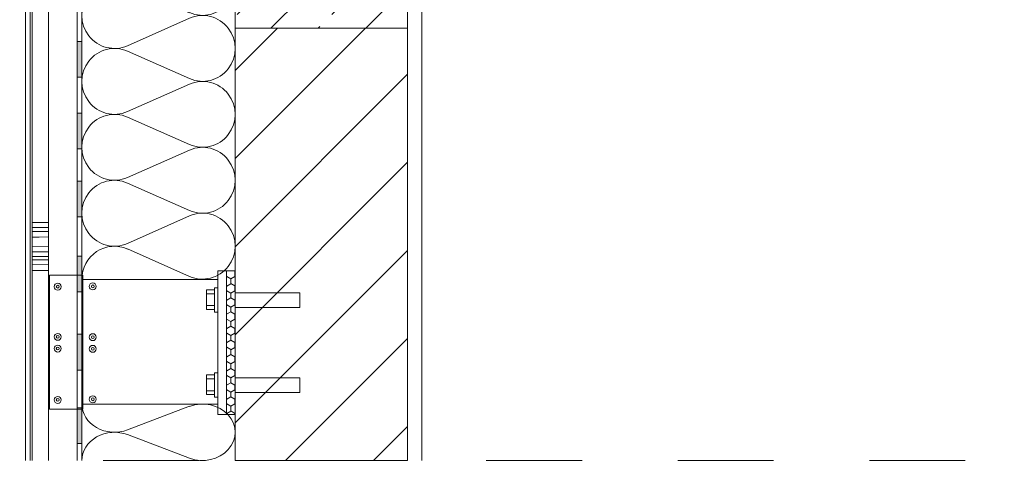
# Model space of a CAD drawing. Extents: x 5465377 to 5465550, y 5925276 to 5925338.
# Tile 114 of 182: x 5465428.936 to 5465429.964, y 5925321.624 to 5925322.087. Entities that reach past the tile are written whole.
import ezdxf

# ---------------------------------------------------------------- set-up
doc = ezdxf.new("R2010")
doc.units = 0
doc.header["$MEASUREMENT"] = 0
doc.linetypes.add('Dashed_line', pattern=[0.0375, 0.025, -0.0125])
for name, color, linetype, lineweight in [('0_Nr_Pióra__1', 7, 'Continuous', 13), ('0_Nr_Pióra__141', 7, 'Continuous', 0), ('_ARCH_Projekt_Nr_pióra__141_Nr_Pióra__141', 7, 'Continuous', 0), ('_ARCH_Projekt_Nr_pióra__141_Nr_Pióra__7', 7, 'Continuous', 35), ('_ARCH_Projekt_Nr_pióra__167_Nr_Pióra__141', 7, 'Continuous', 0), ('_ARCH_Sciany_Nr_Pióra__1', 7, 'Continuous', 13), ('_ARCH_Sciany_Nr_Pióra__141', 7, 'Continuous', 0), ('_Elektryka_mapa_opis_Nr_pióra__141_Nr_Pióra__141', 7, 'Continuous', 0), ('GSSKOA_O_Nr_Pióra__141_Nr_Pióra__141', 7, 'Continuous', 0), ('WM_Nr_pióra__141_Nr_Pióra__141', 7, 'Continuous', 0), ('zzz_stropy_Nr_pióra__141_Nr_Pióra__141', 7, 'Continuous', 0), ('zzz_stropy_Nr_pióra__254_Nr_Pióra__141', 7, 'Continuous', 0)]:
    doc.layers.add(name, color=color, linetype=linetype, lineweight=lineweight)

# ---------------------------------------------------------------- blocks, each defined once
blk = doc.blocks.new('Izolacja cieplna 12_629', base_point=(5465429.0007, 5925321.8164))
at = {"layer": 'GSSKOA_O_Nr_Pióra__141_Nr_Pióra__141', "linetype": 'Continuous'}
for p, q in [((5465429.0484, 5925322.2667), (5465429.113, 5925322.2953)), ((5465429.113, 5925322.2323), (5465429.0484, 5925322.2609)), ((5465429.0484, 5925322.1979), (5465429.113, 5925322.2265)), ((5465429.113, 5925322.1635), (5465429.0484, 5925322.1921)), ((5465429.0484, 5925322.129), (5465429.113, 5925322.1577)), ((5465429.113, 5925322.0946), (5465429.0484, 5925322.1233)), ((5465429.0484, 5925322.0602), (5465429.113, 5925322.0888)), ((5465429.113, 5925322.0258), (5465429.0484, 5925322.0544)), ((5465429.0484, 5925321.9914), (5465429.113, 5925322.02)), ((5465429.113, 5925321.957), (5465429.0484, 5925321.9856)), ((5465429.0484, 5925321.9226), (5465429.113, 5925321.9512)), ((5465429.113, 5925321.8882), (5465429.0484, 5925321.9168)), ((5465429.0484, 5925321.8537), (5465429.113, 5925321.8824)), ((5465429.113, 5925321.8193), (5465429.0484, 5925321.848))]:
    blk.add_line(p, q, dxfattribs=at)
for centre, start_param, end_param in [((5465429.1267, 5925322.2638), 2.728799, 6.695979), ((5465429.0347, 5925322.2982), 1.570796, 3.554385), ((5465429.0347, 5925322.2294), 5.870392, 9.837571), ((5465429.1267, 5925322.195), 2.728799, 6.695979), ((5465429.0347, 5925322.1606), 5.870392, 9.837571), ((5465429.1267, 5925322.1262), 2.728799, 6.695979), ((5465429.0347, 5925322.0917), 5.870392, 9.837571), ((5465429.1267, 5925322.0573), 2.728799, 6.695979), ((5465429.0347, 5925322.0229), 5.870392, 9.837571), ((5465429.1267, 5925321.9885), 2.728799, 6.695979), ((5465429.0347, 5925321.9541), 5.870392, 9.837571), ((5465429.1267, 5925321.9197), 2.728799, 6.695979), ((5465429.0347, 5925321.8853), 5.870392, 9.837571), ((5465429.1267, 5925321.8509), 2.728799, 6.695979), ((5465429.0347, 5925321.8164), 5.870392, 7.853982)]:
    blk.add_ellipse(centre, major_axis=(0, 0.0344), ratio=0.988862, start_param=start_param, end_param=end_param, dxfattribs=at)
blk = doc.blocks.new('Izolacja cieplna 12_632', base_point=(5465429.0007, 5925321.6271))
at = {"layer": 'GSSKOA_O_Nr_Pióra__141_Nr_Pióra__141', "linetype": 'Continuous'}
for p, q in [((5465429.0484, 5925321.6591), (5465429.113, 5925321.6837)), ((5465429.113, 5925321.6296), (5465429.0484, 5925321.6542))]:
    blk.add_line(p, q, dxfattribs=at)
for centre, start_param, end_param in [((5465429.0347, 5925321.6861), 6.283185, 8.266774), ((5465429.1267, 5925321.6566), 1.158003, 5.125183), ((5465429.0347, 5925321.6271), 4.299596, 6.283185)]:
    blk.add_ellipse(centre, major_axis=(-0.034, 0), ratio=0.866849, start_param=start_param, end_param=end_param, dxfattribs=at)

msp = doc.modelspace()

# ---------------------------------------------------------------- hatches: boundary and pattern name
at = {"layer": '0_Nr_Pióra__141', "linetype": 'Continuous'}
h = msp.add_hatch(dxfattribs=at)
h.set_pattern_fill('Beton_zbrojony2', color=256, style=0, pattern_type=2)
h.set_pattern_definition([(45, (5464021.33072, 5925651.47357), (-0.0494974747, 0.0494974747), []), (45, (5464021.305974, 5925651.49832), (-0.0494974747, 0.0494974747), [0.0525, -0.0175])])
h.paths.add_polyline_path([(5465429.3407, 5925322.0785), (5465429.1607, 5925322.0785), (5465429.1607, 5925322.2585), (5465429.3407, 5925322.2585)], flags=0)
at = {"layer": '_ARCH_Projekt_Nr_pióra__141_Nr_Pióra__7', "linetype": 'Continuous'}
for points in [[(5465429.0007, 5925322.0647), (5465428.9957, 5925322.0647), (5465428.9957, 5925322.0273), (5465429.0007, 5925322.0273)], [(5465429.0007, 5925321.9898), (5465428.9957, 5925321.9898), (5465428.9957, 5925321.9524), (5465429.0007, 5925321.9524)], [(5465429.0007, 5925321.9188), (5465428.9957, 5925321.9188), (5465428.9957, 5925321.8814), (5465429.0007, 5925321.8814)], [(5465429.0007, 5925321.8405), (5465428.9957, 5925321.8405), (5465428.9957, 5925321.8031), (5465429.0007, 5925321.8031)], [(5465429.0007, 5925321.759), (5465428.9957, 5925321.759), (5465428.9957, 5925321.7215), (5465429.0007, 5925321.7215)], [(5465429.0007, 5925321.6822), (5465428.9957, 5925321.6822), (5465428.9957, 5925321.6447), (5465429.0007, 5925321.6447)]]:
    msp.add_hatch(color=256, dxfattribs=at).paths.add_polyline_path(points, flags=0)
at = {"layer": '_ARCH_Sciany_Nr_Pióra__141', "linetype": 'Continuous'}
h = msp.add_hatch(dxfattribs=at)
h.set_pattern_fill('cegła_zwykła', color=256, style=0, pattern_type=2)
h.set_pattern_definition([(45, (5464021.33072, 5925651.47357), (-0.045961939, 0.045961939), [])])
h.paths.add_polyline_path([(5465429.3407, 5925321.6271), (5465429.3407, 5925322.0785), (5465429.1607, 5925322.0785), (5465429.1607, 5925321.6271)], flags=0)
at = {"layer": '_Elektryka_mapa_opis_Nr_pióra__141_Nr_Pióra__141', "linetype": 'Continuous'}
h = msp.add_hatch(dxfattribs=at)
h.set_pattern_fill('Styropian2', color=256, style=0, pattern_type=2)
h.set_pattern_definition([(90, (5465429.185942, 5925321.774821), (-0.0085186, 0), [0.0049261, -0.0098522]), (90, (5465429.181683, 5925321.7822105), (-0.0085186, 0), [0.0049261, -0.0098522]), (149.96, (5465429.185942, 5925321.7797475), (0.0042593, 0.00738915), [0.0049202, -0.0098404]), (149.96, (5465429.177424, 5925321.7797475), (0.0042593, 0.00738915), [0.0049202, -0.0098404]), (-149.96, (5465429.185942, 5925321.774821), (-0.0042593, 0.00738915), [0.0049202, -0.0098404]), (-149.96, (5465429.177424, 5925321.774821), (-0.0042593, 0.00738915), [0.0049202, -0.0098404])])
h.paths.add_polyline_path([(5465429.1517, 5925321.8253), (5465429.1517, 5925321.6753), (5465429.1607, 5925321.6753), (5465429.1607, 5925321.8253)], flags=0)

# ---------------------------------------------------------------- linework, layer by layer
at = {"layer": '0_Nr_Pióra__1', "linetype": 'Continuous', "flags": 128}
msp.add_lwpolyline([(5465429.3407, 5925322.0785), (5465429.1607, 5925322.0785), (5465429.1607, 5925322.2585), (5465429.3407, 5925322.2585)], close=True, dxfattribs=at)
at = {"layer": '0_Nr_Pióra__141', "linetype": 'Continuous', "flags": 128}
msp.add_lwpolyline([(5465429.3407, 5925322.2585), (5465429.3407, 5925322.0785), (5465429.1607, 5925322.0785), (5465429.1607, 5925322.2585)], close=True, dxfattribs=at)
at = {"layer": '_ARCH_Projekt_Nr_pióra__141_Nr_Pióra__141', "linetype": 'Continuous'}
for p, q in [((5465428.9487, 5925321.8755), (5465428.9657, 5925321.8753)), ((5465428.9487, 5925321.8702), (5465428.9597, 5925321.8702)), ((5465428.9597, 5925321.8702), (5465428.9657, 5925321.8702)), ((5465428.9487, 5925321.8661), (5465428.9657, 5925321.8663)), ((5465428.9487, 5925321.8602), (5465428.9562, 5925321.8604)), ((5465428.9562, 5925321.8604), (5465428.9657, 5925321.8607)), ((5465428.9487, 5925321.8507), (5465428.9657, 5925321.8508)), ((5465428.9487, 5925321.845), (5465428.9494, 5925321.845)), ((5465428.9487, 5925321.8402), (5465428.9589, 5925321.8402)), ((5465428.9494, 5925321.845), (5465428.963, 5925321.8448)), ((5465428.9589, 5925321.8402), (5465428.9657, 5925321.8401)), ((5465428.963, 5925321.8448), (5465428.9657, 5925321.8448)), ((5465428.9487, 5925321.8365), (5465428.9657, 5925321.8366)), ((5465428.9487, 5925321.8314), (5465428.9657, 5925321.8316))]:
    msp.add_line(p, q, dxfattribs=at)
at = {"layer": '_ARCH_Projekt_Nr_pióra__141_Nr_Pióra__141', "linetype": 'Dashed_line'}
msp.add_line((5465427.823, 5925321.6271), (5465429.9639, 5925321.6271), dxfattribs=at)
at = {"layer": '_ARCH_Projekt_Nr_pióra__141_Nr_Pióra__141', "linetype": 'Continuous', "flags": 128}
for points in [[(5465429.0007, 5925322.0647), (5465429.0007, 5925322.0273), (5465428.9957, 5925322.0273), (5465428.9957, 5925322.0647)], [(5465429.0007, 5925321.9898), (5465429.0007, 5925321.9524), (5465428.9957, 5925321.9524), (5465428.9957, 5925321.9898)], [(5465429.0007, 5925321.9188), (5465429.0007, 5925321.8814), (5465428.9957, 5925321.8814), (5465428.9957, 5925321.9188)], [(5465429.0007, 5925321.8405), (5465429.0007, 5925321.8031), (5465428.9957, 5925321.8031), (5465428.9957, 5925321.8405)], [(5465429.0007, 5925321.759), (5465429.0007, 5925321.7215), (5465428.9957, 5925321.7215), (5465428.9957, 5925321.759)], [(5465429.0007, 5925321.6822), (5465429.0007, 5925321.6447), (5465428.9957, 5925321.6447), (5465428.9957, 5925321.6822)]]:
    msp.add_lwpolyline(points, close=True, dxfattribs=at)
at = {"layer": '_ARCH_Projekt_Nr_pióra__167_Nr_Pióra__141', "linetype": 'Continuous'}
for p, q in [((5465428.9487, 5925321.8755), (5465428.9487, 5925321.8256)), ((5465428.9657, 5925321.8755), (5465428.9487, 5925321.8755)), ((5465428.9657, 5925321.8256), (5465428.9657, 5925321.8755)), ((5465428.9487, 5925321.8256), (5465428.9657, 5925321.8256))]:
    msp.add_line(p, q, dxfattribs=at)
at = {"layer": '_ARCH_Sciany_Nr_Pióra__1', "linetype": 'Continuous', "flags": 128}
msp.add_lwpolyline([(5465429.3407, 5925321.6271), (5465429.3407, 5925322.0785), (5465429.1607, 5925322.0785), (5465429.1607, 5925321.6271)], close=True, dxfattribs=at)
at = {"layer": '_ARCH_Sciany_Nr_Pióra__141', "linetype": 'Continuous'}
for p, q in [((5465429.3407, 5925321.7085), (5465429.3407, 5925322.3821)), ((5465429.3557, 5925321.6271), (5465429.3557, 5925322.3651)), ((5465429.3407, 5925321.7085), (5465429.3407, 5925322.337)), ((5465429.3407, 5925321.7085), (5465429.3407, 5925322.337)), ((5465429.1607, 5925321.7085), (5465429.1607, 5925322.2382)), ((5465429.1607, 5925321.7085), (5465429.1607, 5925322.2382))]:
    msp.add_line(p, q, dxfattribs=at)
at = {"layer": '_Elektryka_mapa_opis_Nr_pióra__141_Nr_Pióra__141', "linetype": 'Continuous', "flags": 128}
msp.add_lwpolyline([(5465429.1517, 5925321.8253), (5465429.1607, 5925321.8253), (5465429.1607, 5925321.6753), (5465429.1517, 5925321.6753)], close=True, dxfattribs=at)
at = {"layer": 'WM_Nr_pióra__141_Nr_Pióra__141', "linetype": 'Continuous'}
for p, q in [((5465428.9957, 5925321.6271), (5465428.9957, 5925322.1978)), ((5465429.0007, 5925321.6271), (5465429.0007, 5925322.0785))]:
    msp.add_line(p, q, dxfattribs=at)
at = {"layer": 'zzz_stropy_Nr_pióra__141_Nr_Pióra__141', "linetype": 'Continuous', "flags": 128}
for points in [[(5465428.9167, 5925321.6271), (5465428.9167, 5925322.3726), (5465428.9467, 5925322.3726), (5465428.9467, 5925321.8207), (5465428.9467, 5925321.6271)], [(5465428.9417, 5925321.6271), (5465428.9417, 5925322.3726), (5465428.9487, 5925322.3726), (5465428.9487, 5925321.8207), (5465428.9487, 5925321.6271)], [(5465428.9657, 5925321.6271), (5465428.9657, 5925322.1978), (5465429.0007, 5925322.1978), (5465429.0007, 5925321.8207)], [(5465429.1607, 5925321.8022), (5465429.2281, 5925321.8022), (5465429.2281, 5925321.7869), (5465429.1607, 5925321.7869)], [(5465429.1607, 5925321.7134), (5465429.2281, 5925321.7134), (5465429.2281, 5925321.6981), (5465429.1607, 5925321.6981)], [(5465429.0007, 5925321.6807), (5465429.0007, 5925321.6271)]]:
    msp.add_lwpolyline(points, dxfattribs=at)
for points in [[(5465429.0017, 5925321.6807), (5465428.9667, 5925321.6807), (5465428.9667, 5925321.8207), (5465429.0017, 5925321.8207)], [(5465429.1427, 5925321.8253), (5465429.1517, 5925321.8253), (5465429.1517, 5925321.6753), (5465429.1427, 5925321.6753)], [(5465429.1517, 5925321.8253), (5465429.1607, 5925321.8253), (5465429.1607, 5925321.6753), (5465429.1517, 5925321.6753)], [(5465429.1427, 5925321.8161), (5465429.0017, 5925321.8161), (5465429.0017, 5925321.6861), (5465429.1427, 5925321.6861)], [(5465429.1393, 5925321.8052), (5465429.1307, 5925321.8052), (5465429.1307, 5925321.8011), (5465429.1393, 5925321.8011)], [(5465429.1307, 5925321.8011), (5465429.1393, 5925321.8011), (5465429.1393, 5925321.7888), (5465429.1307, 5925321.7888)], [(5465429.1427, 5925321.8073), (5465429.1393, 5925321.8073), (5465429.1393, 5925321.7819), (5465429.1427, 5925321.7819)], [(5465429.1393, 5925321.7888), (5465429.1307, 5925321.7888), (5465429.1307, 5925321.7847), (5465429.1393, 5925321.7847)], [(5465429.1393, 5925321.7164), (5465429.1307, 5925321.7164), (5465429.1307, 5925321.7123), (5465429.1393, 5925321.7123)], [(5465429.1427, 5925321.7185), (5465429.1393, 5925321.7185), (5465429.1393, 5925321.6931), (5465429.1427, 5925321.6931)], [(5465429.1307, 5925321.7123), (5465429.1393, 5925321.7123), (5465429.1393, 5925321.7), (5465429.1307, 5925321.7)], [(5465429.1393, 5925321.7), (5465429.1307, 5925321.7), (5465429.1307, 5925321.6959), (5465429.1393, 5925321.6959)]]:
    msp.add_lwpolyline(points, close=True, dxfattribs=at)
at = {"layer": 'zzz_stropy_Nr_pióra__141_Nr_Pióra__141', "linetype": 'Continuous'}
for centre, radius in [((5465428.9754, 5925321.8086), 0.00361), ((5465428.9754, 5925321.8086), 0.00146), ((5465429.012, 5925321.8089), 0.00361), ((5465429.012, 5925321.8089), 0.00146), ((5465428.9754, 5925321.7562), 0.00361), ((5465428.9754, 5925321.7562), 0.00146), ((5465429.012, 5925321.7559), 0.00361), ((5465429.012, 5925321.7559), 0.00146), ((5465428.9754, 5925321.744), 0.00361), ((5465429.012, 5925321.7437), 0.00361), ((5465428.9754, 5925321.744), 0.00146), ((5465429.012, 5925321.7437), 0.00146), ((5465428.9754, 5925321.6904), 0.00361), ((5465428.9754, 5925321.6904), 0.00146), ((5465429.012, 5925321.691), 0.00361), ((5465429.012, 5925321.691), 0.00146)]:
    msp.add_circle(centre, radius, dxfattribs=at)
at = {"layer": 'zzz_stropy_Nr_pióra__254_Nr_Pióra__141', "linetype": 'Continuous'}
msp.add_line((5465429.1607, 5925321.6271), (5465429.1607, 5925321.663), dxfattribs=at)

# ---------------------------------------------------------------- block references
at = {"layer": 'GSSKOA_O_Nr_Pióra__141_Nr_Pióra__141', "linetype": 'Continuous'}
for name, p in [('Izolacja cieplna 12_629', (5465429.0007, 5925321.8164)), ('Izolacja cieplna 12_632', (5465429.0007, 5925321.6271))]:
    msp.add_blockref(name, p, dxfattribs=at)

doc.saveas('drawing.dxf')
